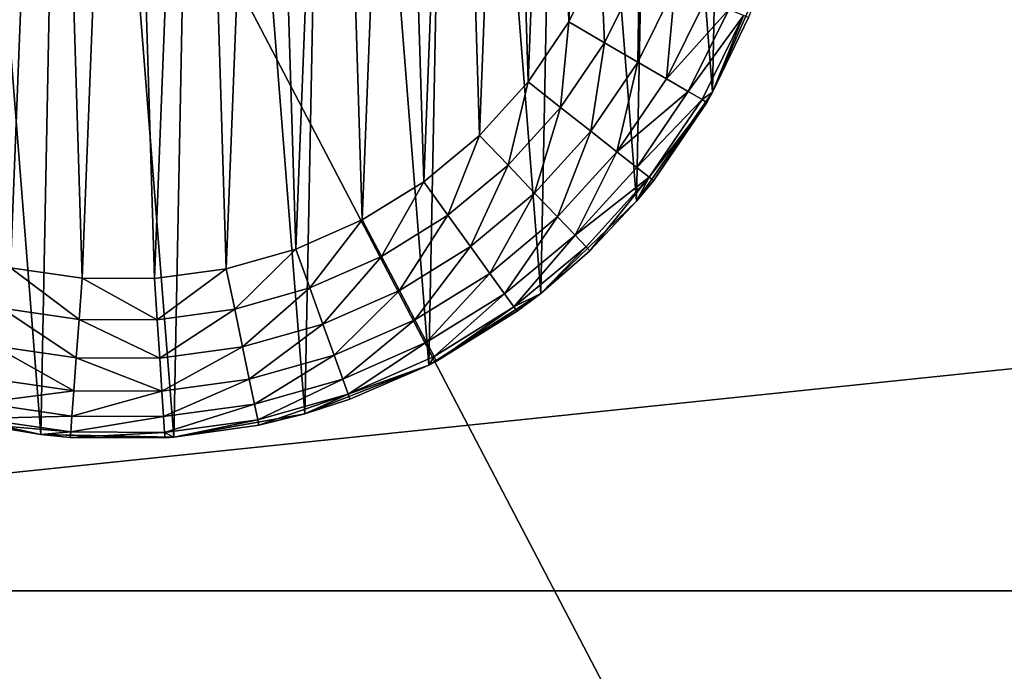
# Model space of a CAD drawing. Header units: millimetres. Extents: x -336 to 335, y 1 to 253.
# Tile 38 of 155: x -214 to -183, y 98 to 119. Entities that reach past the tile are written whole.
import ezdxf

# ---------------------------------------------------------------- set-up
doc = ezdxf.new("R2010")
doc.units = ezdxf.units.MM
doc.header["$LTSCALE"] = 25.4
doc.layers.get('0').update_dxf_attribs({"true_color": 0xff5454})

# ---------------------------------------------------------------- blocks, each defined once
blk = doc.blocks.new('COBA-ANTIQUE-III-9043.STL')
at = {"color": 39, "true_color": 0x42361f}
mesh = blk.add_polyface(dxfattribs=at)
corners = [(-276.053, 252.314, 161.661), (-145.013, 1.658, 161.661), (-335.861, 61.466, 161.661), (-85.205, 192.506, 161.661)]
mesh.append_faces([[corners[k] for k in face] for face in [(0, 1, 2), (1, 0, 3)]], dxfattribs={"vtx0": -1, "color": 39})
mesh = blk.add_polyface(dxfattribs=at)
corners = [(-145.013, 1.658, 167.061), (-276.053, 252.314, 167.061), (-335.861, 61.466, 167.061), (-85.205, 192.506, 167.061)]
mesh.append_faces([[corners[k] for k in face] for face in [(0, 1, 2), (1, 0, 3)]], dxfattribs={"vtx0": -1, "color": 39})
at = {"color": 250, "true_color": 0x262626}
mesh = blk.add_polyface(dxfattribs=at)
corners = [(-205.761, 131.399, 151.661), (-126.624, 172.702, 151.211), (-296.006, 83.963, 150.811)]
mesh.append_faces([[corners[k] for k in face] for face in [(0, 1, 2)]], dxfattribs={"color": 250})
mesh = blk.add_polyface(dxfattribs=at)
corners = [(-126.624, 172.702, 151.211), (-126.425, 172.618, 150.811), (-296.006, 83.963, 150.811)]
mesh.append_faces([[corners[k] for k in face] for face in [(0, 1, 2)]], dxfattribs={"color": 250})
mesh = blk.add_polyface(dxfattribs=at)
corners = [(-296.006, 83.963, 150.811), (-126.037, 172.419, 150.379), (-296.064, 83.531, 150.379), (-126.425, 172.618, 150.811)]
mesh.append_faces([[corners[k] for k in face] for face in [(0, 1, 2), (1, 0, 3)]], dxfattribs={"vtx0": -1, "color": 250})
mesh = blk.add_polyface(dxfattribs=at)
corners = [(-126.037, 172.419, 150.379), (-295.849, 83.345, 150.19), (-296.064, 83.531, 150.379), (-126.006, 172.136, 150.19)]
mesh.append_faces([[corners[k] for k in face] for face in [(0, 1, 2), (1, 0, 3)]], dxfattribs={"vtx0": -1, "color": 250})
mesh = blk.add_polyface(dxfattribs=at)
corners = [(-126.006, 172.136, 150.19), (-295.738, 83.231, 150.111), (-295.849, 83.345, 150.19)]
mesh.append_faces([[corners[k] for k in face] for face in [(0, 1, 2)]], dxfattribs={"color": 250})
mesh = blk.add_polyface(dxfattribs=at)
corners = [(-126.006, 172.136, 150.19), (-295.332, 82.654, 149.961), (-295.738, 83.231, 150.111)]
mesh.append_faces([[corners[k] for k in face] for face in [(0, 1, 2)]], dxfattribs={"color": 250})
mesh = blk.add_polyface(dxfattribs=at)
corners = [(-125.976, 171.98, 150.111), (-295.332, 82.654, 149.961), (-126.006, 172.136, 150.19)]
mesh.append_faces([[corners[k] for k in face] for face in [(0, 1, 2)]], dxfattribs={"color": 250})
mesh = blk.add_polyface(dxfattribs=at)
corners = [(-125.734, 171.318, 149.961), (-295.332, 82.654, 149.961), (-125.976, 171.98, 150.111)]
mesh.append_faces([[corners[k] for k in face] for face in [(0, 1, 2)]], dxfattribs={"color": 250})
mesh = blk.add_polyface(dxfattribs=at)
corners = [(-125.734, 171.318, 149.961), (-295.09, 81.992, 150.111), (-295.332, 82.654, 149.961)]
mesh.append_faces([[corners[k] for k in face] for face in [(0, 1, 2)]], dxfattribs={"color": 250})
mesh = blk.add_polyface(dxfattribs=at)
corners = [(-125.734, 171.318, 149.961), (-295.06, 81.836, 150.19), (-295.09, 81.992, 150.111)]
mesh.append_faces([[corners[k] for k in face] for face in [(0, 1, 2)]], dxfattribs={"color": 250})
mesh = blk.add_polyface(dxfattribs=at)
corners = [(-125.328, 170.741, 150.111), (-295.06, 81.836, 150.19), (-125.734, 171.318, 149.961)]
mesh.append_faces([[corners[k] for k in face] for face in [(0, 1, 2)]], dxfattribs={"color": 250})
mesh = blk.add_polyface(dxfattribs=at)
corners = [(-125.217, 170.627, 150.19), (-295.06, 81.836, 150.19), (-125.328, 170.741, 150.111)]
mesh.append_faces([[corners[k] for k in face] for face in [(0, 1, 2)]], dxfattribs={"color": 250})
mesh = blk.add_polyface(dxfattribs=at)
corners = [(-125.217, 170.627, 150.19), (-295.029, 81.553, 150.379), (-295.06, 81.836, 150.19), (-125.002, 170.441, 150.379)]
mesh.append_faces([[corners[k] for k in face] for face in [(0, 1, 2), (1, 0, 3)]], dxfattribs={"vtx0": -1, "color": 250})
mesh = blk.add_polyface(dxfattribs=at)
corners = [(-125.06, 170.009, 150.811), (-295.029, 81.553, 150.379), (-125.002, 170.441, 150.379), (-294.642, 81.354, 150.811)]
mesh.append_faces([[corners[k] for k in face] for face in [(0, 1, 2), (1, 0, 3)]], dxfattribs={"vtx0": -1, "color": 250})
mesh = blk.add_polyface(dxfattribs=at)
corners = [(-294.442, 81.269, 151.212), (-294.642, 81.354, 150.811), (-125.06, 170.009, 150.811)]
mesh.append_faces([[corners[k] for k in face] for face in [(0, 1, 2)]], dxfattribs={"color": 250})
mesh = blk.add_polyface(dxfattribs=at)
corners = [(-215.305, 122.573, 151.661), (-294.442, 81.269, 151.212), (-125.06, 170.009, 150.811)]
mesh.append_faces([[corners[k] for k in face] for face in [(0, 1, 2)]], dxfattribs={"color": 250})
mesh = blk.add_polyface(dxfattribs=at)
corners = [(250.467, 100.986, 198.061), (-249.533, 152.986, 198.061), (-249.533, 100.986, 198.061), (250.467, 152.986, 198.061)]
mesh.append_faces([[corners[k] for k in face] for face in [(0, 1, 2), (1, 0, 3)]], dxfattribs={"vtx0": -1, "color": 250})
mesh = blk.add_polyface(dxfattribs=at)
corners = [(250.467, 152.986, 167.061), (-249.533, 100.986, 167.061), (-249.533, 152.986, 167.061), (250.467, 100.986, 167.061)]
mesh.append_faces([[corners[k] for k in face] for face in [(0, 1, 2), (1, 0, 3)]], dxfattribs={"vtx0": -1, "color": 250})
mesh = blk.add_polyface(dxfattribs=at)
corners = [(-231.636, 129.481, 86.661), (-230.985, 121.215, 86.661), (-231.717, 125.316, 86.661), (-230.744, 133.55, 86.661), (-229.466, 117.336, 86.661), (-229.075, 137.367, 86.661), (-227.219, 113.828, 86.661), (-226.694, 140.785, 86.661), (-224.332, 110.826, 86.661), (-223.691, 143.672, 86.661), (-220.914, 108.444, 86.661), (-220.183, 145.919, 86.661), (-217.097, 106.775, 86.661), (-216.304, 147.437, 86.661), (-213.028, 105.883, 86.661), (-212.203, 148.17, 86.661), (-208.863, 105.802, 86.661), (-208.038, 148.089, 86.661), (-204.762, 106.535, 86.661), (-203.969, 147.197, 86.661), (-200.883, 108.053, 86.661), (-200.152, 145.528, 86.661), (-197.375, 110.3, 86.661), (-196.734, 143.146, 86.661), (-194.373, 113.187, 86.661), (-193.847, 140.144, 86.661), (-191.991, 116.605, 86.661), (-191.601, 136.636, 86.661), (-190.322, 120.422, 86.661), (-190.082, 132.757, 86.661), (-189.43, 124.491, 86.661), (-189.349, 128.656, 86.661)]
mesh.append_faces([[corners[k] for k in face] for face in [(0, 1, 2), (30, 29, 31)]], dxfattribs={"vtx0": -1, "color": 250})
mesh.append_faces([[corners[k] for k in face] for face in [(1, 3, 4), (4, 5, 6), (6, 7, 8), (8, 9, 10), (10, 11, 12), (12, 13, 14), (14, 15, 16), (16, 17, 18), (18, 19, 20), (20, 21, 22), (22, 23, 24), (24, 25, 26), (26, 27, 28), (28, 29, 30)]], dxfattribs={"vtx0": -1, "vtx1": -1, "color": 250})
mesh.append_faces([[corners[k] for k in face] for face in [(1, 0, 3), (4, 3, 5), (6, 5, 7), (8, 7, 9), (10, 9, 11), (12, 11, 13), (14, 13, 15), (16, 15, 17), (18, 17, 19), (20, 19, 21), (22, 21, 23), (24, 23, 25), (26, 25, 27), (28, 27, 29)]], dxfattribs={"vtx0": -1, "vtx2": -1, "color": 250})
mesh = blk.add_polyface(dxfattribs=at)
corners = [(-226.701, 125.356, 151.661), (-226.524, 129.875, 151.661), (-226.771, 127.622, 151.661), (-226.317, 123.121, 151.661), (-225.966, 132.073, 151.661), (-225.625, 120.962, 151.661), (-225.108, 134.171, 151.661), (-224.64, 118.921, 151.661), (-223.966, 136.13, 151.661), (-223.381, 117.036, 151.661), (-222.563, 137.91, 151.661), (-221.871, 115.345, 151.661), (-220.926, 139.478, 151.661), (-220.14, 113.88, 151.661), (-219.086, 140.803, 151.661), (-218.223, 112.671, 151.661), (-217.08, 141.859, 151.661), (-216.156, 111.74, 151.661), (-214.946, 142.625, 151.661), (-213.979, 111.106, 151.661), (-212.727, 143.087, 151.661), (-211.735, 110.781, 151.661), (-210.464, 143.236, 151.661), (-209.468, 110.771, 151.661), (-208.204, 143.068, 151.661), (-207.222, 111.077, 151.661), (-205.988, 142.587, 151.661), (-205.04, 111.693, 151.661), (-203.861, 141.803, 151.661), (-202.965, 112.606, 151.661), (-201.864, 140.73, 151.661), (-201.037, 113.799, 151.661), (-200.035, 139.39, 151.661), (-199.294, 115.249, 151.661), (-198.411, 137.808, 151.661), (-197.77, 116.927, 151.661), (-197.023, 136.016, 151.661), (-196.495, 118.802, 151.661), (-195.898, 134.048, 151.661), (-195.492, 120.835, 151.661), (-195.057, 131.942, 151.661), (-194.783, 122.988, 151.661), (-194.518, 129.74, 151.661), (-194.379, 125.219, 151.661), (-194.291, 127.484, 151.661)]
mesh.append_faces([[corners[k] for k in face] for face in [(0, 1, 2), (42, 43, 44)]], dxfattribs={"vtx0": -1, "color": 250})
mesh.append_faces([[corners[k] for k in face] for face in [(1, 3, 4), (4, 5, 6), (6, 7, 8), (8, 9, 10), (10, 11, 12), (12, 13, 14), (14, 15, 16), (16, 17, 18), (18, 19, 20), (20, 21, 22), (22, 23, 24), (24, 25, 26), (26, 27, 28), (28, 29, 30), (30, 31, 32), (32, 33, 34), (34, 35, 36), (36, 37, 38), (38, 39, 40), (40, 41, 42)]], dxfattribs={"vtx0": -1, "vtx1": -1, "color": 250})
mesh.append_faces([[corners[k] for k in face] for face in [(1, 0, 3), (4, 3, 5), (6, 5, 7), (8, 7, 9), (10, 9, 11), (12, 11, 13), (14, 13, 15), (16, 15, 17), (18, 17, 19), (20, 19, 21), (22, 21, 23), (24, 23, 25), (26, 25, 27), (28, 27, 29), (30, 29, 31), (32, 31, 33), (34, 33, 35), (36, 35, 37), (38, 37, 39), (40, 39, 41), (42, 41, 43)]], dxfattribs={"vtx0": -1, "vtx2": -1, "color": 250})
mesh = blk.add_polyface(dxfattribs=at)
corners = [(-205.761, 131.399, 151.661), (-296.006, 83.963, 150.811), (-216.881, 125.586, 151.661)]
mesh.append_faces([[corners[k] for k in face] for face in [(0, 1, 2)]], dxfattribs={"color": 250})
mesh = blk.add_polyface(dxfattribs=at)
corners = [(-195.377, 118.15, 151.491), (-195.492, 120.835, 151.661), (-196.495, 118.802, 151.661), (-194.294, 120.345, 151.491)]
mesh.append_faces([[corners[k] for k in face] for face in [(0, 1, 2), (1, 0, 3)]], dxfattribs={"vtx0": -1, "color": 250})
mesh = blk.add_polyface(dxfattribs=at)
corners = [(-194.335, 117.542, 150.991), (-194.294, 120.345, 151.491), (-195.377, 118.15, 151.491), (-193.178, 119.889, 150.991)]
mesh.append_faces([[corners[k] for k in face] for face in [(0, 1, 2), (1, 0, 3)]], dxfattribs={"vtx0": -1, "color": 250})
mesh = blk.add_polyface(dxfattribs=at)
corners = [(-190.322, 120.422, 86.661), (-190.864, 118.942, 146.661), (-191.991, 116.605, 86.661)]
mesh.append_faces([[corners[k] for k in face] for face in [(0, 1, 2)]], dxfattribs={"color": 250})
mesh = blk.add_polyface(dxfattribs=at)
corners = [(-193.44, 117.021, 150.197), (-193.178, 119.889, 150.991), (-194.335, 117.542, 150.991), (-192.22, 119.497, 150.197)]
mesh.append_faces([[corners[k] for k in face] for face in [(0, 1, 2), (1, 0, 3)]], dxfattribs={"vtx0": -1, "color": 250})
mesh = blk.add_polyface(dxfattribs=at)
corners = [(-191.484, 119.196, 149.161), (-193.44, 117.021, 150.197), (-192.754, 116.621, 149.161), (-192.22, 119.497, 150.197)]
mesh.append_faces([[corners[k] for k in face] for face in [(0, 1, 2), (1, 0, 3)]], dxfattribs={"vtx0": -1, "color": 250})
mesh = blk.add_polyface(dxfattribs=at)
corners = [(-191.022, 119.007, 147.955), (-192.754, 116.621, 149.161), (-192.322, 116.369, 147.955), (-191.484, 119.196, 149.161)]
mesh.append_faces([[corners[k] for k in face] for face in [(0, 1, 2), (1, 0, 3)]], dxfattribs={"vtx0": -1, "color": 250})
mesh = blk.add_polyface(dxfattribs=at)
corners = [(-196.754, 116.126, 151.491), (-196.495, 118.802, 151.661), (-197.77, 116.927, 151.661), (-195.377, 118.15, 151.491)]
mesh.append_faces([[corners[k] for k in face] for face in [(0, 1, 2), (1, 0, 3)]], dxfattribs={"vtx0": -1, "color": 250})
mesh = blk.add_polyface(dxfattribs=at)
corners = [(-191.022, 119.007, 147.955), (-192.322, 116.369, 147.955), (-191.991, 116.605, 146.661)]
mesh.append_faces([[corners[k] for k in face] for face in [(0, 1, 2)]], dxfattribs={"color": 250})
mesh = blk.add_polyface(dxfattribs=at)
corners = [(-191.022, 119.007, 147.955), (-191.991, 116.605, 146.661), (-190.864, 118.942, 146.661)]
mesh.append_faces([[corners[k] for k in face] for face in [(0, 1, 2)]], dxfattribs={"color": 250})
mesh = blk.add_polyface(dxfattribs=at)
corners = [(-190.864, 118.942, 146.661), (-191.991, 116.605, 146.661), (-191.991, 116.605, 86.661)]
mesh.append_faces([[corners[k] for k in face] for face in [(0, 1, 2)]], dxfattribs={"color": 250})
mesh = blk.add_polyface(dxfattribs=at)
corners = [(-195.807, 115.38, 150.991), (-195.377, 118.15, 151.491), (-196.754, 116.126, 151.491), (-194.335, 117.542, 150.991)]
mesh.append_faces([[corners[k] for k in face] for face in [(0, 1, 2), (1, 0, 3)]], dxfattribs={"vtx0": -1, "color": 250})
mesh = blk.add_polyface(dxfattribs=at)
corners = [(-194.994, 114.739, 150.197), (-194.335, 117.542, 150.991), (-195.807, 115.38, 150.991), (-193.44, 117.021, 150.197)]
mesh.append_faces([[corners[k] for k in face] for face in [(0, 1, 2), (1, 0, 3)]], dxfattribs={"vtx0": -1, "color": 250})
mesh = blk.add_polyface(dxfattribs=at)
corners = [(-198.399, 114.314, 151.491), (-197.77, 116.927, 151.661), (-199.294, 115.249, 151.661), (-196.754, 116.126, 151.491)]
mesh.append_faces([[corners[k] for k in face] for face in [(0, 1, 2), (1, 0, 3)]], dxfattribs={"vtx0": -1, "color": 250})
mesh = blk.add_polyface(dxfattribs=at)
corners = [(-192.754, 116.621, 149.161), (-194.994, 114.739, 150.197), (-194.37, 114.247, 149.161), (-193.44, 117.021, 150.197)]
mesh.append_faces([[corners[k] for k in face] for face in [(0, 1, 2), (1, 0, 3)]], dxfattribs={"vtx0": -1, "color": 250})
mesh = blk.add_polyface(dxfattribs=at)
corners = [(-191.991, 116.605, 86.661), (-193.843, 113.832, 146.661), (-194.373, 113.187, 86.661)]
mesh.append_faces([[corners[k] for k in face] for face in [(0, 1, 2)]], dxfattribs={"color": 250})
mesh = blk.add_polyface(dxfattribs=at)
corners = [(-192.322, 116.369, 147.955), (-194.37, 114.247, 149.161), (-193.977, 113.938, 147.955), (-192.754, 116.621, 149.161)]
mesh.append_faces([[corners[k] for k in face] for face in [(0, 1, 2), (1, 0, 3)]], dxfattribs={"vtx0": -1, "color": 250})
mesh = blk.add_polyface(dxfattribs=at)
corners = [(-191.991, 116.605, 86.661), (-192.175, 116.283, 146.661), (-193.843, 113.832, 146.661)]
mesh.append_faces([[corners[k] for k in face] for face in [(0, 1, 2)]], dxfattribs={"color": 250})
mesh = blk.add_polyface(dxfattribs=at)
corners = [(-191.991, 116.605, 146.661), (-192.322, 116.369, 147.955), (-192.175, 116.283, 146.661)]
mesh.append_faces([[corners[k] for k in face] for face in [(0, 1, 2)]], dxfattribs={"color": 250})
mesh = blk.add_polyface(dxfattribs=at)
corners = [(-191.991, 116.605, 146.661), (-192.175, 116.283, 146.661), (-191.991, 116.605, 86.661)]
mesh.append_faces([[corners[k] for k in face] for face in [(0, 1, 2)]], dxfattribs={"color": 250})
mesh = blk.add_polyface(dxfattribs=at)
corners = [(-192.175, 116.283, 146.661), (-193.977, 113.938, 147.955), (-193.843, 113.832, 146.661), (-192.322, 116.369, 147.955)]
mesh.append_faces([[corners[k] for k in face] for face in [(0, 1, 2), (1, 0, 3)]], dxfattribs={"vtx0": -1, "color": 250})
mesh = blk.add_polyface(dxfattribs=at)
corners = [(-197.565, 113.443, 150.991), (-196.754, 116.126, 151.491), (-198.399, 114.314, 151.491), (-195.807, 115.38, 150.991)]
mesh.append_faces([[corners[k] for k in face] for face in [(0, 1, 2), (1, 0, 3)]], dxfattribs={"vtx0": -1, "color": 250})
mesh = blk.add_polyface(dxfattribs=at)
corners = [(-196.849, 112.695, 150.197), (-195.807, 115.38, 150.991), (-197.565, 113.443, 150.991), (-194.994, 114.739, 150.197)]
mesh.append_faces([[corners[k] for k in face] for face in [(0, 1, 2), (1, 0, 3)]], dxfattribs={"vtx0": -1, "color": 250})
mesh = blk.add_polyface(dxfattribs=at)
corners = [(-200.281, 112.749, 151.491), (-199.294, 115.249, 151.661), (-201.037, 113.799, 151.661), (-198.399, 114.314, 151.491)]
mesh.append_faces([[corners[k] for k in face] for face in [(0, 1, 2), (1, 0, 3)]], dxfattribs={"vtx0": -1, "color": 250})
mesh = blk.add_polyface(dxfattribs=at)
corners = [(-196.3, 112.122, 149.161), (-194.994, 114.739, 150.197), (-196.849, 112.695, 150.197), (-194.37, 114.247, 149.161)]
mesh.append_faces([[corners[k] for k in face] for face in [(0, 1, 2), (1, 0, 3)]], dxfattribs={"vtx0": -1, "color": 250})
mesh = blk.add_polyface(dxfattribs=at)
corners = [(-199.576, 111.77, 150.991), (-198.399, 114.314, 151.491), (-200.281, 112.749, 151.491), (-197.565, 113.443, 150.991)]
mesh.append_faces([[corners[k] for k in face] for face in [(0, 1, 2), (1, 0, 3)]], dxfattribs={"vtx0": -1, "color": 250})
mesh = blk.add_polyface(dxfattribs=at)
corners = [(-193.977, 113.938, 147.955), (-196.3, 112.122, 149.161), (-195.954, 111.761, 147.955), (-194.37, 114.247, 149.161)]
mesh.append_faces([[corners[k] for k in face] for face in [(0, 1, 2), (1, 0, 3)]], dxfattribs={"vtx0": -1, "color": 250})
mesh = blk.add_polyface(dxfattribs=at)
corners = [(-202.362, 111.461, 151.491), (-201.037, 113.799, 151.661), (-202.965, 112.606, 151.661), (-200.281, 112.749, 151.491)]
mesh.append_faces([[corners[k] for k in face] for face in [(0, 1, 2), (1, 0, 3)]], dxfattribs={"vtx0": -1, "color": 250})
mesh = blk.add_polyface(dxfattribs=at)
corners = [(-193.977, 113.938, 147.955), (-195.954, 111.761, 147.955), (-195.836, 111.638, 146.661)]
mesh.append_faces([[corners[k] for k in face] for face in [(0, 1, 2)]], dxfattribs={"color": 250})
mesh = blk.add_polyface(dxfattribs=at)
corners = [(-193.977, 113.938, 147.955), (-195.836, 111.638, 146.661), (-194.373, 113.187, 146.661)]
mesh.append_faces([[corners[k] for k in face] for face in [(0, 1, 2)]], dxfattribs={"color": 250})
mesh = blk.add_polyface(dxfattribs=at)
corners = [(-193.977, 113.938, 147.955), (-194.373, 113.187, 146.661), (-193.843, 113.832, 146.661)]
mesh.append_faces([[corners[k] for k in face] for face in [(0, 1, 2)]], dxfattribs={"color": 250})
mesh = blk.add_polyface(dxfattribs=at)
corners = [(-193.843, 113.832, 146.661), (-194.373, 113.187, 146.661), (-194.373, 113.187, 86.661)]
mesh.append_faces([[corners[k] for k in face] for face in [(0, 1, 2)]], dxfattribs={"color": 250})
mesh = blk.add_polyface(dxfattribs=at)
corners = [(-198.971, 110.93, 150.197), (-197.565, 113.443, 150.991), (-199.576, 111.77, 150.991), (-196.849, 112.695, 150.197)]
mesh.append_faces([[corners[k] for k in face] for face in [(0, 1, 2), (1, 0, 3)]], dxfattribs={"vtx0": -1, "color": 250})
mesh = blk.add_polyface(dxfattribs=at)
corners = [(-195.836, 111.638, 146.661), (-197.375, 110.3, 86.661), (-194.373, 113.187, 86.661)]
mesh.append_faces([[corners[k] for k in face] for face in [(0, 1, 2)]], dxfattribs={"color": 250})
mesh = blk.add_polyface(dxfattribs=at)
corners = [(-194.373, 113.187, 146.661), (-195.836, 111.638, 146.661), (-194.373, 113.187, 86.661)]
mesh.append_faces([[corners[k] for k in face] for face in [(0, 1, 2)]], dxfattribs={"color": 250})
mesh = blk.add_polyface(dxfattribs=at)
corners = [(-204.602, 110.475, 151.491), (-202.965, 112.606, 151.661), (-205.04, 111.693, 151.661), (-202.362, 111.461, 151.491)]
mesh.append_faces([[corners[k] for k in face] for face in [(0, 1, 2), (1, 0, 3)]], dxfattribs={"vtx0": -1, "color": 250})
mesh = blk.add_polyface(dxfattribs=at)
corners = [(-201.801, 110.394, 150.991), (-200.281, 112.749, 151.491), (-202.362, 111.461, 151.491), (-199.576, 111.77, 150.991)]
mesh.append_faces([[corners[k] for k in face] for face in [(0, 1, 2), (1, 0, 3)]], dxfattribs={"vtx0": -1, "color": 250})
mesh = blk.add_polyface(dxfattribs=at)
corners = [(-196.849, 112.695, 150.197), (-198.507, 110.285, 149.161), (-196.3, 112.122, 149.161), (-198.971, 110.93, 150.197)]
mesh.append_faces([[corners[k] for k in face] for face in [(0, 1, 2), (1, 0, 3)]], dxfattribs={"vtx0": -1, "color": 250})
mesh = blk.add_polyface(dxfattribs=at)
corners = [(-196.3, 112.122, 149.161), (-198.215, 109.88, 147.955), (-195.954, 111.761, 147.955), (-198.507, 110.285, 149.161)]
mesh.append_faces([[corners[k] for k in face] for face in [(0, 1, 2), (1, 0, 3)]], dxfattribs={"vtx0": -1, "color": 250})
mesh = blk.add_polyface(dxfattribs=at)
corners = [(-206.958, 109.81, 151.491), (-205.04, 111.693, 151.661), (-207.222, 111.077, 151.661), (-204.602, 110.475, 151.491)]
mesh.append_faces([[corners[k] for k in face] for face in [(0, 1, 2), (1, 0, 3)]], dxfattribs={"vtx0": -1, "color": 250})
mesh = blk.add_polyface(dxfattribs=at)
corners = [(-201.318, 109.477, 150.197), (-199.576, 111.77, 150.991), (-201.801, 110.394, 150.991), (-198.971, 110.93, 150.197)]
mesh.append_faces([[corners[k] for k in face] for face in [(0, 1, 2), (1, 0, 3)]], dxfattribs={"vtx0": -1, "color": 250})
mesh = blk.add_polyface(dxfattribs=at)
corners = [(-198.215, 109.88, 147.955), (-197.375, 110.3, 146.661), (-195.954, 111.761, 147.955)]
mesh.append_faces([[corners[k] for k in face] for face in [(0, 1, 2)]], dxfattribs={"color": 250})
mesh = blk.add_polyface(dxfattribs=at)
corners = [(-195.954, 111.761, 147.955), (-197.375, 110.3, 146.661), (-195.836, 111.638, 146.661)]
mesh.append_faces([[corners[k] for k in face] for face in [(0, 1, 2)]], dxfattribs={"color": 250})
mesh = blk.add_polyface(dxfattribs=at)
corners = [(-197.375, 110.3, 146.661), (-197.375, 110.3, 86.661), (-195.836, 111.638, 146.661)]
mesh.append_faces([[corners[k] for k in face] for face in [(0, 1, 2)]], dxfattribs={"color": 250})
mesh = blk.add_polyface(dxfattribs=at)
corners = [(-204.195, 109.34, 150.991), (-202.362, 111.461, 151.491), (-204.602, 110.475, 151.491), (-201.801, 110.394, 150.991)]
mesh.append_faces([[corners[k] for k in face] for face in [(0, 1, 2), (1, 0, 3)]], dxfattribs={"vtx0": -1, "color": 250})
mesh = blk.add_polyface(dxfattribs=at)
corners = [(-211.831, 109.49, 151.491), (-213.979, 111.106, 151.661), (-214.253, 109.841, 151.491), (-211.735, 110.781, 151.661)]
mesh.append_faces([[corners[k] for k in face] for face in [(0, 1, 2), (1, 0, 3)]], dxfattribs={"vtx0": -1, "color": 250})
mesh = blk.add_polyface(dxfattribs=at)
corners = [(-209.383, 109.48, 151.491), (-207.222, 111.077, 151.661), (-209.468, 110.771, 151.661), (-206.958, 109.81, 151.491)]
mesh.append_faces([[corners[k] for k in face] for face in [(0, 1, 2), (1, 0, 3)]], dxfattribs={"vtx0": -1, "color": 250})
mesh = blk.add_polyface(dxfattribs=at)
corners = [(-209.383, 109.48, 151.491), (-211.735, 110.781, 151.661), (-211.831, 109.49, 151.491), (-209.468, 110.771, 151.661)]
mesh.append_faces([[corners[k] for k in face] for face in [(0, 1, 2), (1, 0, 3)]], dxfattribs={"vtx0": -1, "color": 250})
mesh = blk.add_polyface(dxfattribs=at)
corners = [(-198.971, 110.93, 150.197), (-200.948, 108.774, 149.161), (-198.507, 110.285, 149.161), (-201.318, 109.477, 150.197)]
mesh.append_faces([[corners[k] for k in face] for face in [(0, 1, 2), (1, 0, 3)]], dxfattribs={"vtx0": -1, "color": 250})
mesh = blk.add_polyface(dxfattribs=at)
corners = [(-206.712, 108.629, 150.991), (-204.602, 110.475, 151.491), (-206.958, 109.81, 151.491), (-204.195, 109.34, 150.991)]
mesh.append_faces([[corners[k] for k in face] for face in [(0, 1, 2), (1, 0, 3)]], dxfattribs={"vtx0": -1, "color": 250})
mesh = blk.add_polyface(dxfattribs=at)
corners = [(-203.845, 108.365, 150.197), (-201.801, 110.394, 150.991), (-204.195, 109.34, 150.991), (-201.318, 109.477, 150.197)]
mesh.append_faces([[corners[k] for k in face] for face in [(0, 1, 2), (1, 0, 3)]], dxfattribs={"vtx0": -1, "color": 250})
mesh = blk.add_polyface(dxfattribs=at)
corners = [(-198.507, 110.285, 149.161), (-200.716, 108.332, 147.955), (-198.215, 109.88, 147.955), (-200.948, 108.774, 149.161)]
mesh.append_faces([[corners[k] for k in face] for face in [(0, 1, 2), (1, 0, 3)]], dxfattribs={"vtx0": -1, "color": 250})
mesh = blk.add_polyface(dxfattribs=at)
corners = [(-200.636, 108.181, 146.661), (-200.883, 108.053, 86.661), (-197.375, 110.3, 86.661)]
mesh.append_faces([[corners[k] for k in face] for face in [(0, 1, 2)]], dxfattribs={"color": 250})
mesh = blk.add_polyface(dxfattribs=at)
corners = [(-200.636, 108.181, 146.661), (-197.375, 110.3, 86.661), (-198.116, 109.742, 146.661)]
mesh.append_faces([[corners[k] for k in face] for face in [(0, 1, 2)]], dxfattribs={"color": 250})
mesh = blk.add_polyface(dxfattribs=at)
corners = [(-198.215, 109.88, 147.955), (-198.116, 109.742, 146.661), (-197.375, 110.3, 146.661)]
mesh.append_faces([[corners[k] for k in face] for face in [(0, 1, 2)]], dxfattribs={"color": 250})
mesh = blk.add_polyface(dxfattribs=at)
corners = [(-198.116, 109.742, 146.661), (-197.375, 110.3, 86.661), (-197.375, 110.3, 146.661)]
mesh.append_faces([[corners[k] for k in face] for face in [(0, 1, 2)]], dxfattribs={"color": 250})
mesh = blk.add_polyface(dxfattribs=at)
corners = [(-211.92, 108.287, 150.991), (-214.253, 109.841, 151.491), (-214.509, 108.662, 150.991), (-211.831, 109.49, 151.491)]
mesh.append_faces([[corners[k] for k in face] for face in [(0, 1, 2), (1, 0, 3)]], dxfattribs={"vtx0": -1, "color": 250})
mesh = blk.add_polyface(dxfattribs=at)
corners = [(-209.304, 108.276, 150.991), (-206.958, 109.81, 151.491), (-209.383, 109.48, 151.491), (-206.712, 108.629, 150.991)]
mesh.append_faces([[corners[k] for k in face] for face in [(0, 1, 2), (1, 0, 3)]], dxfattribs={"vtx0": -1, "color": 250})
mesh = blk.add_polyface(dxfattribs=at)
corners = [(-198.215, 109.88, 147.955), (-200.636, 108.181, 146.661), (-198.116, 109.742, 146.661), (-200.716, 108.332, 147.955)]
mesh.append_faces([[corners[k] for k in face] for face in [(0, 1, 2), (1, 0, 3)]], dxfattribs={"vtx0": -1, "color": 250})
mesh = blk.add_polyface(dxfattribs=at)
corners = [(-209.304, 108.276, 150.991), (-211.831, 109.49, 151.491), (-211.92, 108.287, 150.991), (-209.383, 109.48, 151.491)]
mesh.append_faces([[corners[k] for k in face] for face in [(0, 1, 2), (1, 0, 3)]], dxfattribs={"vtx0": -1, "color": 250})
mesh = blk.add_polyface(dxfattribs=at)
corners = [(-201.318, 109.477, 150.197), (-203.576, 107.617, 149.161), (-200.948, 108.774, 149.161), (-203.845, 108.365, 150.197)]
mesh.append_faces([[corners[k] for k in face] for face in [(0, 1, 2), (1, 0, 3)]], dxfattribs={"vtx0": -1, "color": 250})
mesh = blk.add_polyface(dxfattribs=at)
corners = [(-206.501, 107.616, 150.197), (-204.195, 109.34, 150.991), (-206.712, 108.629, 150.991), (-203.845, 108.365, 150.197)]
mesh.append_faces([[corners[k] for k in face] for face in [(0, 1, 2), (1, 0, 3)]], dxfattribs={"vtx0": -1, "color": 250})
mesh = blk.add_polyface(dxfattribs=at)
corners = [(-211.997, 107.255, 150.197), (-214.509, 108.662, 150.991), (-214.729, 107.65, 150.197), (-211.92, 108.287, 150.991)]
mesh.append_faces([[corners[k] for k in face] for face in [(0, 1, 2), (1, 0, 3)]], dxfattribs={"vtx0": -1, "color": 250})
mesh = blk.add_polyface(dxfattribs=at)
corners = [(-209.236, 107.243, 150.197), (-206.712, 108.629, 150.991), (-209.304, 108.276, 150.991), (-206.501, 107.616, 150.197)]
mesh.append_faces([[corners[k] for k in face] for face in [(0, 1, 2), (1, 0, 3)]], dxfattribs={"vtx0": -1, "color": 250})
mesh = blk.add_polyface(dxfattribs=at)
corners = [(-200.948, 108.774, 149.161), (-203.407, 107.147, 147.955), (-200.716, 108.332, 147.955), (-203.576, 107.617, 149.161)]
mesh.append_faces([[corners[k] for k in face] for face in [(0, 1, 2), (1, 0, 3)]], dxfattribs={"vtx0": -1, "color": 250})
mesh = blk.add_polyface(dxfattribs=at)
corners = [(-209.236, 107.243, 150.197), (-211.92, 108.287, 150.991), (-211.997, 107.255, 150.197), (-209.304, 108.276, 150.991)]
mesh.append_faces([[corners[k] for k in face] for face in [(0, 1, 2), (1, 0, 3)]], dxfattribs={"vtx0": -1, "color": 250})
mesh = blk.add_polyface(dxfattribs=at)
corners = [(-203.845, 108.365, 150.197), (-206.339, 106.838, 149.161), (-203.576, 107.617, 149.161), (-206.501, 107.616, 150.197)]
mesh.append_faces([[corners[k] for k in face] for face in [(0, 1, 2), (1, 0, 3)]], dxfattribs={"vtx0": -1, "color": 250})
mesh = blk.add_polyface(dxfattribs=at)
corners = [(-203.407, 107.147, 147.955), (-200.883, 108.053, 146.661), (-200.716, 108.332, 147.955)]
mesh.append_faces([[corners[k] for k in face] for face in [(0, 1, 2)]], dxfattribs={"color": 250})
mesh = blk.add_polyface(dxfattribs=at)
corners = [(-200.716, 108.332, 147.955), (-200.883, 108.053, 146.661), (-200.636, 108.181, 146.661)]
mesh.append_faces([[corners[k] for k in face] for face in [(0, 1, 2)]], dxfattribs={"color": 250})
mesh = blk.add_polyface(dxfattribs=at)
corners = [(-203.35, 106.987, 146.661), (-204.762, 106.535, 86.661), (-200.883, 108.053, 86.661)]
mesh.append_faces([[corners[k] for k in face] for face in [(0, 1, 2)]], dxfattribs={"color": 250})
mesh = blk.add_polyface(dxfattribs=at)
corners = [(-203.407, 107.147, 147.955), (-203.35, 106.987, 146.661), (-200.883, 108.053, 146.661)]
mesh.append_faces([[corners[k] for k in face] for face in [(0, 1, 2)]], dxfattribs={"color": 250})
mesh = blk.add_polyface(dxfattribs=at)
corners = [(-203.35, 106.987, 146.661), (-200.883, 108.053, 86.661), (-200.883, 108.053, 146.661)]
mesh.append_faces([[corners[k] for k in face] for face in [(0, 1, 2)]], dxfattribs={"color": 250})
mesh = blk.add_polyface(dxfattribs=at)
corners = [(-200.883, 108.053, 146.661), (-200.883, 108.053, 86.661), (-200.636, 108.181, 146.661)]
mesh.append_faces([[corners[k] for k in face] for face in [(0, 1, 2)]], dxfattribs={"color": 250})
mesh = blk.add_polyface(dxfattribs=at)
corners = [(-211.997, 107.255, 150.197), (-214.897, 106.874, 149.161), (-212.056, 106.462, 149.161), (-214.729, 107.65, 150.197)]
mesh.append_faces([[corners[k] for k in face] for face in [(0, 1, 2), (1, 0, 3)]], dxfattribs={"vtx0": -1, "color": 250})
mesh = blk.add_polyface(dxfattribs=at)
corners = [(-206.501, 107.616, 150.197), (-209.184, 106.45, 149.161), (-206.339, 106.838, 149.161), (-209.236, 107.243, 150.197)]
mesh.append_faces([[corners[k] for k in face] for face in [(0, 1, 2), (1, 0, 3)]], dxfattribs={"vtx0": -1, "color": 250})
mesh = blk.add_polyface(dxfattribs=at)
corners = [(-203.576, 107.617, 149.161), (-206.238, 106.349, 147.955), (-203.407, 107.147, 147.955), (-206.339, 106.838, 149.161)]
mesh.append_faces([[corners[k] for k in face] for face in [(0, 1, 2), (1, 0, 3)]], dxfattribs={"vtx0": -1, "color": 250})
mesh = blk.add_polyface(dxfattribs=at)
corners = [(-209.236, 107.243, 150.197), (-212.056, 106.462, 149.161), (-209.184, 106.45, 149.161), (-211.997, 107.255, 150.197)]
mesh.append_faces([[corners[k] for k in face] for face in [(0, 1, 2), (1, 0, 3)]], dxfattribs={"vtx0": -1, "color": 250})
mesh = blk.add_polyface(dxfattribs=at)
corners = [(-206.238, 106.349, 147.955), (-206.203, 106.182, 146.661), (-203.407, 107.147, 147.955)]
mesh.append_faces([[corners[k] for k in face] for face in [(0, 1, 2)]], dxfattribs={"color": 250})
mesh = blk.add_polyface(dxfattribs=at)
corners = [(-203.407, 107.147, 147.955), (-206.203, 106.182, 146.661), (-204.762, 106.535, 146.661)]
mesh.append_faces([[corners[k] for k in face] for face in [(0, 1, 2)]], dxfattribs={"color": 250})
mesh = blk.add_polyface(dxfattribs=at)
corners = [(-203.407, 107.147, 147.955), (-204.762, 106.535, 146.661), (-203.35, 106.987, 146.661)]
mesh.append_faces([[corners[k] for k in face] for face in [(0, 1, 2)]], dxfattribs={"color": 250})
mesh = blk.add_polyface(dxfattribs=at)
corners = [(-204.762, 106.535, 146.661), (-204.762, 106.535, 86.661), (-203.35, 106.987, 146.661)]
mesh.append_faces([[corners[k] for k in face] for face in [(0, 1, 2)]], dxfattribs={"color": 250})
mesh = blk.add_polyface(dxfattribs=at)
corners = [(-215.039, 106.219, 146.661), (-217.097, 106.775, 86.661), (-213.028, 105.883, 86.661)]
mesh.append_faces([[corners[k] for k in face] for face in [(0, 1, 2)]], dxfattribs={"color": 250})
mesh = blk.add_polyface(dxfattribs=at)
corners = [(-212.056, 106.462, 149.161), (-215.003, 106.386, 147.955), (-212.092, 105.964, 147.955), (-214.897, 106.874, 149.161)]
mesh.append_faces([[corners[k] for k in face] for face in [(0, 1, 2), (1, 0, 3)]], dxfattribs={"vtx0": -1, "color": 250})
mesh = blk.add_polyface(dxfattribs=at)
corners = [(-206.339, 106.838, 149.161), (-209.152, 105.952, 147.955), (-206.238, 106.349, 147.955), (-209.184, 106.45, 149.161)]
mesh.append_faces([[corners[k] for k in face] for face in [(0, 1, 2), (1, 0, 3)]], dxfattribs={"vtx0": -1, "color": 250})
mesh = blk.add_polyface(dxfattribs=at)
corners = [(-215.003, 106.386, 147.955), (-215.039, 106.219, 146.661), (-212.092, 105.964, 147.955)]
mesh.append_faces([[corners[k] for k in face] for face in [(0, 1, 2)]], dxfattribs={"color": 250})
mesh = blk.add_polyface(dxfattribs=at)
corners = [(-209.184, 106.45, 149.161), (-212.092, 105.964, 147.955), (-209.152, 105.952, 147.955), (-212.056, 106.462, 149.161)]
mesh.append_faces([[corners[k] for k in face] for face in [(0, 1, 2), (1, 0, 3)]], dxfattribs={"vtx0": -1, "color": 250})
mesh = blk.add_polyface(dxfattribs=at)
corners = [(-206.203, 106.182, 146.661), (-208.863, 105.802, 86.661), (-204.762, 106.535, 86.661)]
mesh.append_faces([[corners[k] for k in face] for face in [(0, 1, 2)]], dxfattribs={"color": 250})
mesh = blk.add_polyface(dxfattribs=at)
corners = [(-206.203, 106.182, 146.661), (-204.762, 106.535, 86.661), (-204.762, 106.535, 146.661)]
mesh.append_faces([[corners[k] for k in face] for face in [(0, 1, 2)]], dxfattribs={"color": 250})
mesh = blk.add_polyface(dxfattribs=at)
corners = [(-215.039, 106.219, 146.661), (-213.028, 105.883, 86.661), (-213.028, 105.883, 146.661)]
mesh.append_faces([[corners[k] for k in face] for face in [(0, 1, 2)]], dxfattribs={"color": 250})
mesh = blk.add_polyface(dxfattribs=at)
corners = [(-212.092, 105.964, 147.955), (-215.039, 106.219, 146.661), (-213.028, 105.883, 146.661)]
mesh.append_faces([[corners[k] for k in face] for face in [(0, 1, 2)]], dxfattribs={"color": 250})
mesh = blk.add_polyface(dxfattribs=at)
corners = [(-209.152, 105.952, 147.955), (-208.863, 105.802, 146.661), (-206.238, 106.349, 147.955)]
mesh.append_faces([[corners[k] for k in face] for face in [(0, 1, 2)]], dxfattribs={"color": 250})
mesh = blk.add_polyface(dxfattribs=at)
corners = [(-206.238, 106.349, 147.955), (-208.863, 105.802, 146.661), (-206.203, 106.182, 146.661)]
mesh.append_faces([[corners[k] for k in face] for face in [(0, 1, 2)]], dxfattribs={"color": 250})
mesh = blk.add_polyface(dxfattribs=at)
corners = [(-208.863, 105.802, 146.661), (-208.863, 105.802, 86.661), (-206.203, 106.182, 146.661)]
mesh.append_faces([[corners[k] for k in face] for face in [(0, 1, 2)]], dxfattribs={"color": 250})
mesh = blk.add_polyface(dxfattribs=at)
corners = [(-212.092, 105.964, 147.955), (-213.028, 105.883, 146.661), (-212.105, 105.794, 146.661)]
mesh.append_faces([[corners[k] for k in face] for face in [(0, 1, 2)]], dxfattribs={"color": 250})
mesh = blk.add_polyface(dxfattribs=at)
corners = [(-213.028, 105.883, 146.661), (-213.028, 105.883, 86.661), (-212.105, 105.794, 146.661)]
mesh.append_faces([[corners[k] for k in face] for face in [(0, 1, 2)]], dxfattribs={"color": 250})
mesh = blk.add_polyface(dxfattribs=at)
corners = [(-208.863, 105.802, 146.661), (-213.028, 105.883, 86.661), (-208.863, 105.802, 86.661)]
mesh.append_faces([[corners[k] for k in face] for face in [(0, 1, 2)]], dxfattribs={"color": 250})
mesh = blk.add_polyface(dxfattribs=at)
corners = [(-209.14, 105.782, 146.661), (-213.028, 105.883, 86.661), (-208.863, 105.802, 146.661)]
mesh.append_faces([[corners[k] for k in face] for face in [(0, 1, 2)]], dxfattribs={"color": 250})
mesh = blk.add_polyface(dxfattribs=at)
corners = [(-212.105, 105.794, 146.661), (-213.028, 105.883, 86.661), (-209.14, 105.782, 146.661)]
mesh.append_faces([[corners[k] for k in face] for face in [(0, 1, 2)]], dxfattribs={"color": 250})
mesh = blk.add_polyface(dxfattribs=at)
corners = [(-209.152, 105.952, 147.955), (-212.105, 105.794, 146.661), (-209.14, 105.782, 146.661), (-212.092, 105.964, 147.955)]
mesh.append_faces([[corners[k] for k in face] for face in [(0, 1, 2), (1, 0, 3)]], dxfattribs={"vtx0": -1, "color": 250})
mesh = blk.add_polyface(dxfattribs=at)
corners = [(-209.152, 105.952, 147.955), (-209.14, 105.782, 146.661), (-208.863, 105.802, 146.661)]
mesh.append_faces([[corners[k] for k in face] for face in [(0, 1, 2)]], dxfattribs={"color": 250})
mesh = blk.add_polyface(dxfattribs=at)
corners = [(250.467, 100.986, 198.061), (-249.533, 100.986, 167.061), (250.467, 100.986, 167.061), (-249.533, 100.986, 198.061)]
mesh.append_faces([[corners[k] for k in face] for face in [(0, 1, 2), (1, 0, 3)]], dxfattribs={"vtx0": -1, "color": 250})

msp = doc.modelspace()

# ---------------------------------------------------------------- block references
at = {"color": 0}
msp.add_blockref('COBA-ANTIQUE-III-9043.STL', (0, 0), dxfattribs=at)

doc.saveas('drawing.dxf')
